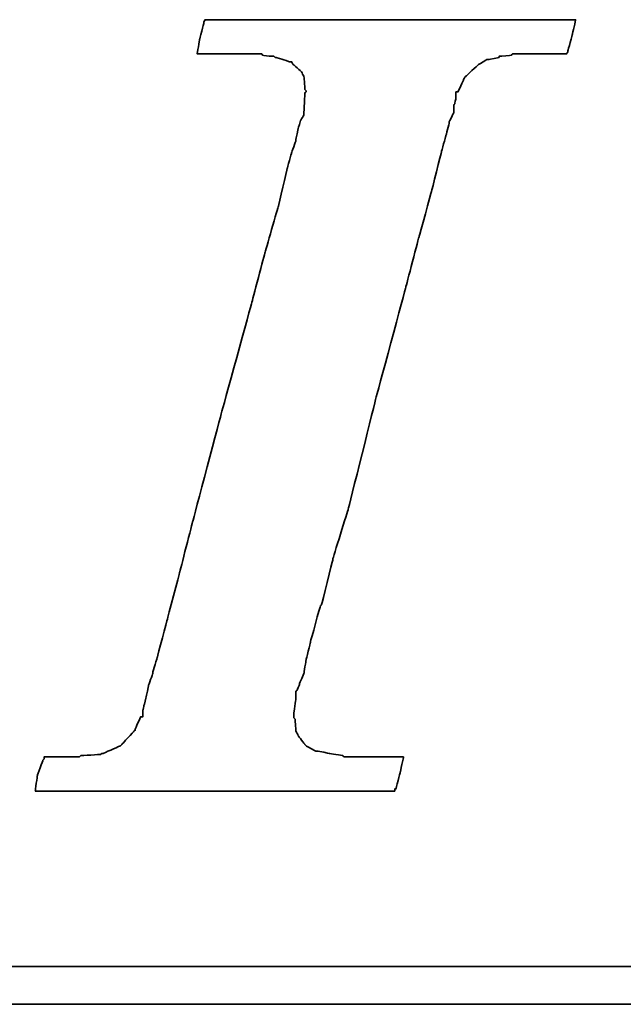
# Model space of a CAD drawing. Header units: millimetres. Extents: x 917 to 1154, y -31 to 46.
# Tile 33 of 53: x 1087.84 to 1089.49, y -9 to -6.31. Entities that reach past the tile are written whole.
import ezdxf

# ---------------------------------------------------------------- set-up
doc = ezdxf.new("R2010")
doc.units = ezdxf.units.MM
doc.header["$LTSCALE"] = 0.15
doc.layers.add('DIM', color=4, linetype='CONTINUOUS')
doc.layers.add('layer 1', color=7, linetype='CONTINUOUS')

# ---------------------------------------------------------------- blocks, each defined once
blk = doc.blocks.new('TBI MOTION logo(完整正式版)')
at = {"layer": 'layer 1', "color": 22, "lineweight": 35}
for points, knots in [([(-40.59125, -7.94375), (-40.59125, -7.94375), (-40.97375, -7.94375), (-40.97375, -7.94375), (-40.97375, -7.94375), (-40.97375, -7.94375), (-41.38125, -7.94375), (-41.38125, -7.94375), (-41.38125, -7.94375), (-41.38125, -7.94375), (-41.54875, -7.94375), (-41.54875, -7.94375), (-41.54875, -7.94375), (-41.54875, -7.94375), (-41.59875, -7.94375), (-41.59875, -7.94375), (-41.59875, -7.94375), (-41.59875, -7.94375), (-41.88375, -7.94375), (-41.88375, -7.94375), (-41.88375, -7.94375), (-41.88375, -7.94375), (-41.90875, -7.91875), (-41.90875, -7.91875), (-41.90875, -7.91875), (-41.90875, -7.91875), (-42.19875, -7.87125), (-42.19875, -7.87125), (-42.19875, -7.87125), (-42.19875, -7.87125), (-42.43875, -7.82375), (-42.43875, -7.82375), (-42.43875, -7.82375), (-42.43875, -7.82375), (-42.45875, -7.82375), (-42.45875, -7.82375), (-42.45875, -7.82375), (-42.45875, -7.82375), (-42.48625, -7.82375), (-42.48625, -7.82375), (-42.48625, -7.82375), (-42.48625, -7.82375), (-42.67625, -7.72375), (-42.67625, -7.72375), (-42.67625, -7.72375), (-42.67625, -7.72375), (-42.70125, -7.70375), (-42.70125, -7.70375), (-42.70125, -7.70375), (-42.70125, -7.70375), (-42.72375, -7.67875), (-42.72375, -7.67875), (-42.72375, -7.67875), (-42.72375, -7.67875), (-42.86875, -7.48875), (-42.86875, -7.48875), (-42.86875, -7.48875), (-42.86875, -7.48875), (-42.89375, -7.43875), (-42.89375, -7.43875), (-42.89375, -7.43875), (-42.89375, -7.43875), (-42.91875, -7.38875), (-42.91875, -7.38875), (-42.91875, -7.38875), (-42.91875, -7.38875), (-42.93875, -7.12875), (-42.93875, -7.12875), (-42.93875, -7.12875), (-42.93875, -7.12875), (-42.96375, -7.10375), (-42.96375, -7.10375), (-42.96375, -7.10375), (-42.96375, -7.10375), (-42.96375, -7.05375), (-42.96375, -7.05375), (-42.96375, -7.05375), (-42.96375, -7.05375), (-42.96375, -7.00875), (-42.96375, -7.00875), (-42.96375, -7.00875), (-42.96375, -7.00875), (-42.91875, -6.69625), (-42.91875, -6.69625), (-42.91875, -6.69625), (-42.91875, -6.69625), (-42.91875, -6.62375), (-42.91875, -6.62375), (-42.91875, -6.62375), (-42.91875, -6.62375), (-42.91875, -6.59625), (-42.91875, -6.59625), (-42.91875, -6.59625), (-42.91875, -6.59625), (-42.91875, -6.57375), (-42.91875, -6.57375), (-42.91875, -6.57375), (-42.91875, -6.57375), (-42.91875, -6.52875), (-42.91875, -6.52875), (-42.91875, -6.52875), (-42.91875, -6.52875), (-42.89375, -6.50375), (-42.89375, -6.50375), (-42.89375, -6.50375), (-42.89375, -6.50375), (-42.84375, -6.38375), (-42.84375, -6.38375), (-42.84375, -6.38375), (-42.84375, -6.38375), (-42.84375, -6.35875), (-42.84375, -6.35875), (-42.84375, -6.35875), (-42.84375, -6.35875), (-42.74625, -6.14375), (-42.74625, -6.14375), (-42.74625, -6.14375), (-42.74625, -6.14375), (-42.70125, -5.85375), (-42.70125, -5.85375), (-42.70125, -5.85375), (-42.70125, -5.85375), (-42.60375, -5.47125), (-42.60375, -5.47125), (-42.60375, -5.47125), (-42.60375, -5.47125), (-42.60375, -5.44875), (-42.60375, -5.44875), (-42.60375, -5.44875), (-42.60375, -5.44875), (-42.38875, -4.67875), (-42.38875, -4.67875), (-42.38875, -4.67875), (-42.38875, -4.67875), (-42.36375, -4.65375), (-42.36375, -4.65375), (-42.36375, -4.65375), (-42.36375, -4.65375), (-42.12375, -3.69625), (-42.12375, -3.69625), (-42.12375, -3.69625), (-42.12375, -3.69625), (-42.12375, -3.67374), (-42.12375, -3.67374), (-42.12375, -3.67374), (-42.12375, -3.67374), (-41.78875, -2.59374), (-41.78875, -2.59374), (-41.78875, -2.59374), (-41.78875, -2.59374), (-41.18875, -0.19375), (-41.18875, -0.19375), (-41.18875, -0.19375), (-41.18875, -0.19375), (-40.54375, 2.20624), (-40.54375, 2.20624), (-40.54375, 2.20624), (-40.54375, 2.20624), (-40.25375, 3.30875), (-40.25375, 3.30875), (-40.25375, 3.30875), (-40.25375, 3.30875), (-39.98875, 4.27125), (-39.98875, 4.27125), (-39.98875, 4.27125), (-39.98875, 4.27125), (-39.77375, 5.13125), (-39.77375, 5.13125), (-39.77375, 5.13125), (-39.77375, 5.13125), (-39.67875, 5.47125), (-39.67875, 5.47125), (-39.67875, 5.47125), (-39.67875, 5.47125), (-39.60375, 5.75625), (-39.60375, 5.75625), (-39.60375, 5.75625), (-39.60375, 5.75625), (-39.60375, 5.78125), (-39.60375, 5.78125), (-39.60375, 5.78125), (-39.60375, 5.78125), (-39.50875, 5.97125), (-39.50875, 5.97125), (-39.50875, 5.97125), (-39.50875, 5.97125), (-39.50875, 6.13875), (-39.50875, 6.13875), (-39.50875, 6.13875), (-39.50875, 6.13875), (-39.48625, 6.16625), (-39.48625, 6.16625), (-39.48625, 6.16625), (-39.48625, 6.16625), (-39.46125, 6.28625), (-39.46125, 6.28625), (-39.46125, 6.28625), (-39.46125, 6.28625), (-39.46125, 6.42625), (-39.46125, 6.42625), (-39.46125, 6.42625), (-39.46125, 6.42625), (-39.41375, 6.42625), (-39.41375, 6.42625), (-39.41375, 6.42625), (-39.41375, 6.42625), (-39.29375, 6.69125), (-39.29375, 6.69125), (-39.29375, 6.69125), (-39.29375, 6.69125), (-39.26875, 6.74125), (-39.26875, 6.74125), (-39.26875, 6.74125), (-39.26875, 6.74125), (-39.24375, 6.76625), (-39.24375, 6.76625), (-39.24375, 6.76625), (-39.24375, 6.76625), (-38.98375, 7.00624), (-38.98375, 7.00624), (-38.98375, 7.00624), (-38.98375, 7.00624), (-38.95625, 7.02624), (-38.95625, 7.02624), (-38.95625, 7.02624), (-38.95625, 7.02624), (-38.78875, 7.12624), (-38.78875, 7.12624), (-38.78875, 7.12624), (-38.78875, 7.12624), (-38.76375, 7.12624), (-38.76375, 7.12624), (-38.76375, 7.12624), (-38.76375, 7.12624), (-38.74375, 7.12624), (-38.74375, 7.12624), (-38.74375, 7.12624), (-38.74375, 7.12624), (-38.52875, 7.17125), (-38.52875, 7.17125), (-38.52875, 7.17125), (-38.52875, 7.17125), (-38.52875, 7.19624), (-38.52875, 7.19624), (-38.52875, 7.19624), (-38.52875, 7.19624), (-38.50375, 7.19624), (-38.50375, 7.19624), (-38.50375, 7.19624), (-38.50375, 7.19624), (-38.26125, 7.21875), (-38.26125, 7.21875), (-38.26125, 7.21875), (-38.26125, 7.21875), (-38.23875, 7.24624), (-38.23875, 7.24624), (-38.23875, 7.24624), (-38.23875, 7.24624), (-38.21625, 7.24624), (-38.21625, 7.24624), (-38.21625, 7.24624), (-38.21625, 7.24624), (-38.18875, 7.24624), (-38.18875, 7.24624), (-38.18875, 7.24624), (-38.18875, 7.24624), (-37.90375, 7.24624), (-37.90375, 7.24624), (-37.90375, 7.24624), (-37.90375, 7.24624), (-37.85375, 7.24624), (-37.85375, 7.24624), (-37.85375, 7.24624), (-37.85375, 7.24624), (-37.75875, 7.24624), (-37.75875, 7.24624), (-37.75875, 7.24624), (-37.75875, 7.24624), (-37.42375, 7.24624), (-37.42375, 7.24624), (-37.42375, 7.24624), (-37.42375, 7.24624), (-37.08875, 7.24624), (-37.08875, 7.24624), (-37.08875, 7.24624), (-37.08875, 7.24624), (-37.06375, 7.24624), (-37.06375, 7.24624), (-37.06375, 7.24624), (-37.06375, 7.24624), (-37.06375, 7.26624), (-37.06375, 7.26624), (-37.06375, 7.26624), (-37.06375, 7.26624), (-37.03875, 7.29125), (-37.03875, 7.29125), (-37.03875, 7.29125), (-37.03875, 7.29125), (-37.03875, 7.31625), (-37.03875, 7.31625), (-37.03875, 7.31625), (-37.03875, 7.31625), (-36.94125, 7.67625), (-36.94125, 7.67625), (-36.94125, 7.67625), (-36.94125, 7.67625), (-36.86875, 7.98625), (-36.86875, 7.98625), (-36.86875, 7.98625), (-36.86875, 7.98625), (-36.98875, 7.98625), (-36.98875, 7.98625), (-36.98875, 7.98625), (-36.98875, 7.98625), (-37.42375, 7.98625), (-37.42375, 7.98625), (-37.42375, 7.98625), (-37.42375, 7.98625), (-37.94875, 7.98625), (-37.94875, 7.98625), (-37.94875, 7.98625), (-37.94875, 7.98625), (-38.57375, 7.98625), (-38.57375, 7.98625), (-38.57375, 7.98625), (-38.57375, 7.98625), (-39.29375, 7.98625), (-39.29375, 7.98625), (-39.29375, 7.98625), (-39.29375, 7.98625), (-40.82875, 7.98625), (-40.82875, 7.98625), (-40.82875, 7.98625), (-40.82875, 7.98625), (-42.36375, 7.98625), (-42.36375, 7.98625), (-42.36375, 7.98625), (-42.36375, 7.98625), (-43.08375, 7.98625), (-43.08375, 7.98625), (-43.08375, 7.98625), (-43.08375, 7.98625), (-43.70875, 7.98625), (-43.70875, 7.98625), (-43.70875, 7.98625), (-43.70875, 7.98625), (-44.23375, 7.98625), (-44.23375, 7.98625), (-44.23375, 7.98625), (-44.23375, 7.98625), (-44.66875, 7.98625), (-44.66875, 7.98625), (-44.66875, 7.98625), (-44.66875, 7.98625), (-44.88375, 7.98625), (-44.88375, 7.98625), (-44.88375, 7.98625), (-44.88375, 7.98625), (-44.90875, 7.94125), (-44.90875, 7.94125), (-44.90875, 7.94125), (-44.90875, 7.94125), (-44.90875, 7.91625), (-44.90875, 7.91625), (-44.90875, 7.91625), (-44.90875, 7.91625), (-45.00375, 7.55625), (-45.00375, 7.55625), (-45.00375, 7.55625), (-45.00375, 7.55625), (-45.05375, 7.24624), (-45.05375, 7.24624), (-45.05375, 7.24624), (-45.05375, 7.24624), (-44.61875, 7.24624), (-44.61875, 7.24624), (-44.61875, 7.24624), (-44.61875, 7.24624), (-44.11375, 7.24624), (-44.11375, 7.24624), (-44.11375, 7.24624), (-44.11375, 7.24624), (-43.99375, 7.24624), (-43.99375, 7.24624), (-43.99375, 7.24624), (-43.99375, 7.24624), (-43.94625, 7.24624), (-43.94625, 7.24624), (-43.94625, 7.24624), (-43.94625, 7.24624), (-43.92374, 7.24624), (-43.92374, 7.24624), (-43.92374, 7.24624), (-43.92374, 7.24624), (-43.65875, 7.24624), (-43.65875, 7.24624), (-43.65875, 7.24624), (-43.65875, 7.24624), (-43.63875, 7.21875), (-43.63875, 7.21875), (-43.63875, 7.21875), (-43.63875, 7.21875), (-43.46875, 7.19624), (-43.46875, 7.19624), (-43.46875, 7.19624), (-43.46875, 7.19624), (-43.39875, 7.19624), (-43.39875, 7.19624), (-43.39875, 7.19624), (-43.39875, 7.19624), (-43.37125, 7.17125), (-43.37125, 7.17125), (-43.37125, 7.17125), (-43.37125, 7.17125), (-43.34875, 7.17125), (-43.34875, 7.17125), (-43.34875, 7.17125), (-43.34875, 7.17125), (-43.20375, 7.12624), (-43.20375, 7.12624), (-43.20375, 7.12624), (-43.20375, 7.12624), (-43.05875, 7.07624), (-43.05875, 7.07624), (-43.05875, 7.07624), (-43.05875, 7.07624), (-43.01375, 7.07624), (-43.01375, 7.07624), (-43.01375, 7.07624), (-43.01375, 7.07624), (-42.98875, 7.02624), (-42.98875, 7.02624), (-42.98875, 7.02624), (-42.98875, 7.02624), (-42.79875, 6.86125), (-42.79875, 6.86125), (-42.79875, 6.86125), (-42.79875, 6.86125), (-42.77375, 6.81125), (-42.77375, 6.81125), (-42.77375, 6.81125), (-42.77375, 6.81125), (-42.74625, 6.76625), (-42.74625, 6.76625), (-42.74625, 6.76625), (-42.74625, 6.76625), (-42.72375, 6.47625), (-42.72375, 6.47625), (-42.72375, 6.47625), (-42.72375, 6.47625), (-42.70125, 6.45124), (-42.70125, 6.45124), (-42.70125, 6.45124), (-42.70125, 6.45124), (-42.70125, 6.42625), (-42.70125, 6.42625), (-42.70125, 6.42625), (-42.70125, 6.42625), (-42.72375, 6.40625), (-42.72375, 6.40625), (-42.72375, 6.40625), (-42.72375, 6.40625), (-42.74625, 5.97125), (-42.74625, 5.97125), (-42.74625, 5.97125), (-42.74625, 5.97125), (-42.74625, 5.94625), (-42.74625, 5.94625), (-42.74625, 5.94625), (-42.74625, 5.94625), (-42.74625, 5.92625), (-42.74625, 5.92625), (-42.74625, 5.92625), (-42.74625, 5.92625), (-42.77375, 5.87625), (-42.77375, 5.87625), (-42.77375, 5.87625), (-42.77375, 5.87625), (-42.81875, 5.80625), (-42.81875, 5.80625), (-42.81875, 5.80625), (-42.81875, 5.80625), (-42.86875, 5.63625), (-42.86875, 5.63625), (-42.86875, 5.63625), (-42.86875, 5.63625), (-42.91875, 5.39625), (-42.91875, 5.39625), (-42.91875, 5.39625), (-42.91875, 5.39625), (-42.91875, 5.37124), (-42.91875, 5.37124), (-42.91875, 5.37124), (-42.91875, 5.37124), (-43.01375, 5.10874), (-43.01375, 5.10874), (-43.01375, 5.10874), (-43.01375, 5.10874), (-43.10875, 4.77124), (-43.10875, 4.77124), (-43.10875, 4.77124), (-43.10875, 4.77124), (-43.29875, 3.95625), (-43.29875, 3.95625), (-43.29875, 3.95625), (-43.29875, 3.95625), (-43.58875, 2.95125), (-43.58875, 2.95125), (-43.58875, 2.95125), (-43.58875, 2.95125), (-43.87375, 1.87125), (-43.87375, 1.87125), (-43.87375, 1.87125), (-43.87375, 1.87125), (-44.52625, -0.50374), (-44.52625, -0.50374), (-44.52625, -0.50374), (-44.52625, -0.50374), (-45.14875, -2.85375), (-45.14875, -2.85375), (-45.14875, -2.85375), (-45.14875, -2.85375), (-45.43375, -3.95875), (-45.43375, -3.95875), (-45.43375, -3.95875), (-45.43375, -3.95875), (-45.69875, -4.96875), (-45.69875, -4.96875), (-45.69875, -4.96875), (-45.69875, -4.96875), (-45.91375, -5.78375), (-45.91375, -5.78375), (-45.91375, -5.78375), (-45.91375, -5.78375), (-46.01375, -6.11875), (-46.01375, -6.11875), (-46.01375, -6.11875), (-46.01375, -6.11875), (-46.01375, -6.14375), (-46.01375, -6.14375), (-46.01375, -6.14375), (-46.01375, -6.14375), (-46.10875, -6.40875), (-46.10875, -6.40875), (-46.10875, -6.40875), (-46.10875, -6.40875), (-46.15375, -6.64875), (-46.15375, -6.64875), (-46.15375, -6.64875), (-46.15375, -6.64875), (-46.20375, -6.83875), (-46.20375, -6.83875), (-46.20375, -6.83875), (-46.20375, -6.83875), (-46.22875, -6.93375), (-46.22875, -6.93375), (-46.22875, -6.93375), (-46.22875, -6.93375), (-46.22875, -7.07875), (-46.22875, -7.07875), (-46.22875, -7.07875), (-46.22875, -7.07875), (-46.27375, -7.07875), (-46.27375, -7.07875), (-46.27375, -7.07875), (-46.27375, -7.07875), (-46.39375, -7.34375), (-46.39375, -7.34375), (-46.39375, -7.34375), (-46.39375, -7.34375), (-46.39375, -7.36875), (-46.39375, -7.36875), (-46.39375, -7.36875), (-46.39375, -7.36875), (-46.42125, -7.38875), (-46.42125, -7.38875), (-46.42125, -7.38875), (-46.42125, -7.38875), (-46.68375, -7.67875), (-46.68375, -7.67875), (-46.68375, -7.67875), (-46.68375, -7.67875), (-46.70875, -7.70375), (-46.70875, -7.70375), (-46.70875, -7.70375), (-46.70875, -7.70375), (-46.75375, -7.72375), (-46.75375, -7.72375), (-46.75375, -7.72375), (-46.75375, -7.72375), (-47.08875, -7.87125), (-47.08875, -7.87125), (-47.08875, -7.87125), (-47.08875, -7.87125), (-47.11625, -7.87125), (-47.11625, -7.87125), (-47.11625, -7.87125), (-47.11625, -7.87125), (-47.13875, -7.89375), (-47.13875, -7.89375), (-47.13875, -7.89375), (-47.13875, -7.89375), (-47.56875, -7.91875), (-47.56875, -7.91875), (-47.56875, -7.91875), (-47.56875, -7.91875), (-47.59625, -7.94375), (-47.59625, -7.94375), (-47.59625, -7.94375), (-47.59625, -7.94375), (-47.64375, -7.94375), (-47.64375, -7.94375), (-47.64375, -7.94375), (-47.64375, -7.94375), (-47.73625, -7.94375), (-47.73625, -7.94375), (-47.73625, -7.94375), (-47.73625, -7.94375), (-48.07375, -7.94375), (-48.07375, -7.94375), (-48.07375, -7.94375), (-48.07375, -7.94375), (-48.36125, -7.94375), (-48.36125, -7.94375), (-48.36125, -7.94375), (-48.36125, -7.94375), (-48.36125, -7.96625), (-48.36125, -7.96625), (-48.36125, -7.96625), (-48.36125, -7.96625), (-48.36125, -7.99125), (-48.36125, -7.99125), (-48.36125, -7.99125), (-48.36125, -7.99125), (-48.38875, -8.01375), (-48.38875, -8.01375), (-48.38875, -8.01375), (-48.38875, -8.01375), (-48.50875, -8.34875), (-48.50875, -8.34875), (-48.50875, -8.34875), (-48.50875, -8.34875), (-48.55375, -8.68625), (-48.55375, -8.68625), (-48.55375, -8.68625), (-48.55375, -8.68625), (-48.45875, -8.68625), (-48.45875, -8.68625), (-48.45875, -8.68625), (-48.45875, -8.68625), (-48.07375, -8.68625), (-48.07375, -8.68625), (-48.07375, -8.68625), (-48.07375, -8.68625), (-47.52375, -8.68625), (-47.52375, -8.68625), (-47.52375, -8.68625), (-47.52375, -8.68625), (-46.92375, -8.68625), (-46.92375, -8.68625), (-46.92375, -8.68625), (-46.92375, -8.68625), (-46.25375, -8.68625), (-46.25375, -8.68625), (-46.25375, -8.68625), (-46.25375, -8.68625), (-46.20375, -8.68625), (-46.20375, -8.68625), (-46.20375, -8.68625), (-46.20375, -8.68625), (-44.71375, -8.68625), (-44.71375, -8.68625), (-44.71375, -8.68625), (-44.71375, -8.68625), (-43.22875, -8.68625), (-43.22875, -8.68625), (-43.22875, -8.68625), (-43.22875, -8.68625), (-42.55875, -8.68625), (-42.55875, -8.68625), (-42.55875, -8.68625), (-42.55875, -8.68625), (-42.50875, -8.68625), (-42.50875, -8.68625), (-42.50875, -8.68625), (-42.50875, -8.68625), (-41.93375, -8.68625), (-41.93375, -8.68625), (-41.93375, -8.68625), (-41.93375, -8.68625), (-41.38125, -8.68625), (-41.38125, -8.68625), (-41.38125, -8.68625), (-41.38125, -8.68625), (-40.97375, -8.68625), (-40.97375, -8.68625), (-40.97375, -8.68625), (-40.97375, -8.68625), (-40.78125, -8.68625), (-40.78125, -8.68625), (-40.78125, -8.68625), (-40.78125, -8.68625), (-40.78125, -8.63875), (-40.78125, -8.63875), (-40.78125, -8.63875), (-40.78125, -8.63875), (-40.75875, -8.63875), (-40.75875, -8.63875), (-40.75875, -8.63875), (-40.75875, -8.63875), (-40.66375, -8.27875), (-40.66375, -8.27875), (-40.66375, -8.27875), (-40.66375, -8.27875), (-40.59125, -7.94375), (-40.59125, -7.94375)], [0, 0, 0, 0, 0.00558659, 0.00558659, 0.00558659, 0.0055866, 0.01117318, 0.01117318, 0.01117318, 0.01117319, 0.01675978, 0.01675978, 0.01675978, 0.01675979, 0.02234637, 0.02234637, 0.02234637, 0.02234638, 0.02793296, 0.02793296, 0.02793296, 0.02793297, 0.03351955, 0.03351955, 0.03351955, 0.03351956, 0.03910615, 0.03910615, 0.03910615, 0.03910616, 0.04469274, 0.04469274, 0.04469274, 0.04469275, 0.05027933, 0.05027933, 0.05027933, 0.05027934, 0.05586592, 0.05586592, 0.05586592, 0.05586593, 0.06145251, 0.06145251, 0.06145251, 0.06145252, 0.06703911, 0.06703911, 0.06703911, 0.06703912, 0.0726257, 0.0726257, 0.0726257, 0.07262571, 0.07821229, 0.07821229, 0.07821229, 0.0782123, 0.08379888, 0.08379888, 0.08379888, 0.08379889, 0.08938547, 0.08938547, 0.08938547, 0.08938548, 0.09497207, 0.09497207, 0.09497207, 0.09497208, 0.10055866, 0.10055866, 0.10055866, 0.10055867, 0.10614525, 0.10614525, 0.10614525, 0.10614526, 0.11173184, 0.11173184, 0.11173184, 0.11173185, 0.11731844, 0.11731844, 0.11731844, 0.11731845, 0.12290503, 0.12290503, 0.12290503, 0.12290504, 0.12849162, 0.12849162, 0.12849162, 0.12849163, 0.13407821, 0.13407821, 0.13407821, 0.13407822, 0.1396648, 0.1396648, 0.1396648, 0.13966481, 0.1452514, 0.1452514, 0.1452514, 0.14525141, 0.15083799, 0.15083799, 0.15083799, 0.150838, 0.15642458, 0.15642458, 0.15642458, 0.15642459, 0.16201117, 0.16201117, 0.16201117, 0.16201118, 0.16759777, 0.16759777, 0.16759777, 0.16759778, 0.17318436, 0.17318436, 0.17318436, 0.17318437, 0.17877095, 0.17877095, 0.17877095, 0.17877096, 0.18435754, 0.18435754, 0.18435754, 0.18435755, 0.18994413, 0.18994413, 0.18994413, 0.18994414, 0.19553073, 0.19553073, 0.19553073, 0.19553074, 0.20111732, 0.20111732, 0.20111732, 0.20111733, 0.20670391, 0.20670391, 0.20670391, 0.20670392, 0.2122905, 0.2122905, 0.2122905, 0.21229051, 0.21787709, 0.21787709, 0.21787709, 0.2178771, 0.22346369, 0.22346369, 0.22346369, 0.2234637, 0.22905028, 0.22905028, 0.22905028, 0.22905029, 0.23463687, 0.23463687, 0.23463687, 0.23463688, 0.24022346, 0.24022346, 0.24022346, 0.24022347, 0.24581006, 0.24581006, 0.24581006, 0.24581007, 0.25139665, 0.25139665, 0.25139665, 0.25139666, 0.25698324, 0.25698324, 0.25698324, 0.25698325, 0.26256983, 0.26256983, 0.26256983, 0.26256984, 0.26815642, 0.26815642, 0.26815642, 0.26815643, 0.27374302, 0.27374302, 0.27374302, 0.27374303, 0.27932961, 0.27932961, 0.27932961, 0.27932962, 0.2849162, 0.2849162, 0.2849162, 0.28491621, 0.29050279, 0.29050279, 0.29050279, 0.2905028, 0.29608939, 0.29608939, 0.29608939, 0.2960894, 0.30167598, 0.30167598, 0.30167598, 0.30167599, 0.30726257, 0.30726257, 0.30726257, 0.30726258, 0.31284916, 0.31284916, 0.31284916, 0.31284917, 0.31843575, 0.31843575, 0.31843575, 0.31843576, 0.32402235, 0.32402235, 0.32402235, 0.32402236, 0.32960894, 0.32960894, 0.32960894, 0.32960895, 0.33519553, 0.33519553, 0.33519553, 0.33519554, 0.34078212, 0.34078212, 0.34078212, 0.34078213, 0.34636872, 0.34636872, 0.34636872, 0.34636873, 0.35195531, 0.35195531, 0.35195531, 0.35195532, 0.3575419, 0.3575419, 0.3575419, 0.35754191, 0.36312849, 0.36312849, 0.36312849, 0.3631285, 0.36871508, 0.36871508, 0.36871508, 0.36871509, 0.37430168, 0.37430168, 0.37430168, 0.37430169, 0.37988827, 0.37988827, 0.37988827, 0.37988828, 0.38547486, 0.38547486, 0.38547486, 0.38547487, 0.39106145, 0.39106145, 0.39106145, 0.39106146, 0.39664804, 0.39664804, 0.39664804, 0.39664805, 0.40223464, 0.40223464, 0.40223464, 0.40223465, 0.40782123, 0.40782123, 0.40782123, 0.40782124, 0.41340782, 0.41340782, 0.41340782, 0.41340783, 0.41899441, 0.41899441, 0.41899441, 0.41899442, 0.42458101, 0.42458101, 0.42458101, 0.42458102, 0.4301676, 0.4301676, 0.4301676, 0.43016761, 0.43575419, 0.43575419, 0.43575419, 0.4357542, 0.44134078, 0.44134078, 0.44134078, 0.44134079, 0.44692737, 0.44692737, 0.44692737, 0.44692738, 0.45251397, 0.45251397, 0.45251397, 0.45251398, 0.45810056, 0.45810056, 0.45810056, 0.45810057, 0.46368715, 0.46368715, 0.46368715, 0.46368716, 0.46927374, 0.46927374, 0.46927374, 0.46927375, 0.47486034, 0.47486034, 0.47486034, 0.47486035, 0.48044693, 0.48044693, 0.48044693, 0.48044694, 0.48603352, 0.48603352, 0.48603352, 0.48603353, 0.49162011, 0.49162011, 0.49162011, 0.49162012, 0.4972067, 0.4972067, 0.4972067, 0.49720671, 0.5027933, 0.5027933, 0.5027933, 0.50279331, 0.50837989, 0.50837989, 0.50837989, 0.5083799, 0.51396648, 0.51396648, 0.51396648, 0.51396649, 0.51955307, 0.51955307, 0.51955307, 0.51955308, 0.52513966, 0.52513966, 0.52513966, 0.52513967, 0.53072626, 0.53072626, 0.53072626, 0.53072627, 0.53631285, 0.53631285, 0.53631285, 0.53631286, 0.54189944, 0.54189944, 0.54189944, 0.54189945, 0.54748603, 0.54748603, 0.54748603, 0.54748604, 0.55307263, 0.55307263, 0.55307263, 0.55307264, 0.55865922, 0.55865922, 0.55865922, 0.55865923, 0.56424581, 0.56424581, 0.56424581, 0.56424582, 0.5698324, 0.5698324, 0.5698324, 0.56983241, 0.57541899, 0.57541899, 0.57541899, 0.575419, 0.58100559, 0.58100559, 0.58100559, 0.5810056, 0.58659218, 0.58659218, 0.58659218, 0.58659219, 0.59217877, 0.59217877, 0.59217877, 0.59217878, 0.59776536, 0.59776536, 0.59776536, 0.59776537, 0.60335196, 0.60335196, 0.60335196, 0.60335197, 0.60893855, 0.60893855, 0.60893855, 0.60893856, 0.61452514, 0.61452514, 0.61452514, 0.61452515, 0.62011173, 0.62011173, 0.62011173, 0.62011174, 0.62569832, 0.62569832, 0.62569832, 0.62569833, 0.63128492, 0.63128492, 0.63128492, 0.63128493, 0.63687151, 0.63687151, 0.63687151, 0.63687152, 0.6424581, 0.6424581, 0.6424581, 0.64245811, 0.64804469, 0.64804469, 0.64804469, 0.6480447, 0.65363128, 0.65363128, 0.65363128, 0.65363129, 0.65921788, 0.65921788, 0.65921788, 0.65921789, 0.66480447, 0.66480447, 0.66480447, 0.66480448, 0.67039106, 0.67039106, 0.67039106, 0.67039107, 0.67597765, 0.67597765, 0.67597765, 0.67597766, 0.68156425, 0.68156425, 0.68156425, 0.68156426, 0.68715084, 0.68715084, 0.68715084, 0.68715085, 0.69273743, 0.69273743, 0.69273743, 0.69273744, 0.69832402, 0.69832402, 0.69832402, 0.69832403, 0.70391061, 0.70391061, 0.70391061, 0.70391062, 0.70949721, 0.70949721, 0.70949721, 0.70949722, 0.7150838, 0.7150838, 0.7150838, 0.71508381, 0.72067039, 0.72067039, 0.72067039, 0.7206704, 0.72625698, 0.72625698, 0.72625698, 0.72625699, 0.73184358, 0.73184358, 0.73184358, 0.73184359, 0.73743017, 0.73743017, 0.73743017, 0.73743018, 0.74301676, 0.74301676, 0.74301676, 0.74301677, 0.74860335, 0.74860335, 0.74860335, 0.74860336, 0.75418994, 0.75418994, 0.75418994, 0.75418995, 0.75977654, 0.75977654, 0.75977654, 0.75977655, 0.76536313, 0.76536313, 0.76536313, 0.76536314, 0.77094972, 0.77094972, 0.77094972, 0.77094973, 0.77653631, 0.77653631, 0.77653631, 0.77653632, 0.78212291, 0.78212291, 0.78212291, 0.78212292, 0.7877095, 0.7877095, 0.7877095, 0.78770951, 0.79329609, 0.79329609, 0.79329609, 0.7932961, 0.79888268, 0.79888268, 0.79888268, 0.79888269, 0.80446927, 0.80446927, 0.80446927, 0.80446928, 0.81005587, 0.81005587, 0.81005587, 0.81005588, 0.81564246, 0.81564246, 0.81564246, 0.81564247, 0.82122905, 0.82122905, 0.82122905, 0.82122906, 0.82681564, 0.82681564, 0.82681564, 0.82681565, 0.83240223, 0.83240223, 0.83240223, 0.83240224, 0.83798883, 0.83798883, 0.83798883, 0.83798884, 0.84357542, 0.84357542, 0.84357542, 0.84357543, 0.84916201, 0.84916201, 0.84916201, 0.84916202, 0.8547486, 0.8547486, 0.8547486, 0.85474861, 0.8603352, 0.8603352, 0.8603352, 0.86033521, 0.86592179, 0.86592179, 0.86592179, 0.8659218, 0.87150838, 0.87150838, 0.87150838, 0.87150839, 0.87709497, 0.87709497, 0.87709497, 0.87709498, 0.88268156, 0.88268156, 0.88268156, 0.88268157, 0.88826816, 0.88826816, 0.88826816, 0.88826817, 0.89385475, 0.89385475, 0.89385475, 0.89385476, 0.89944134, 0.89944134, 0.89944134, 0.89944135, 0.90502793, 0.90502793, 0.90502793, 0.90502794, 0.91061453, 0.91061453, 0.91061453, 0.91061454, 0.91620112, 0.91620112, 0.91620112, 0.91620113, 0.92178771, 0.92178771, 0.92178771, 0.92178772, 0.9273743, 0.9273743, 0.9273743, 0.92737431, 0.93296089, 0.93296089, 0.93296089, 0.9329609, 0.93854749, 0.93854749, 0.93854749, 0.9385475, 0.94413408, 0.94413408, 0.94413408, 0.94413409, 0.94972067, 0.94972067, 0.94972067, 0.94972068, 0.95530726, 0.95530726, 0.95530726, 0.95530727, 0.96089385, 0.96089385, 0.96089385, 0.96089386, 0.96648045, 0.96648045, 0.96648045, 0.96648046, 0.97206704, 0.97206704, 0.97206704, 0.97206705, 0.97765363, 0.97765363, 0.97765363, 0.97765364, 0.98324022, 0.98324022, 0.98324022, 0.98324023, 0.98882682, 0.98882682, 0.98882682, 0.98882683, 0.99441341, 0.99441341, 0.99441341, 0.99441342, 1, 1, 1, 1]), ([(75.90875, -9.47875), (75.90875, -9.47875), (75.90875, -12.28625), (75.90875, -12.28625), (75.90875, -12.28625), (75.90875, -12.28625), (75.90875, -12.47875), (75.90875, -12.47875), (75.90875, -12.47875), (75.90875, -12.47875), (75.71625, -12.47875), (75.71625, -12.47875), (75.71625, -12.47875), (75.71625, -12.47875), (-88.32875, -12.47875), (-88.32875, -12.47875), (-88.32875, -12.47875), (-88.32875, -12.47875), (-88.32875, -13.29375), (-88.32875, -13.29375), (-88.32875, -13.29375), (-88.32875, -13.29375), (82.89125, -13.29375), (82.89125, -13.29375), (82.89125, -13.29375), (82.89125, -13.29375), (75.90875, -9.47875), (75.90875, -9.47875)], [0, 0, 0, 0, 0.14285714, 0.14285714, 0.14285714, 0.14285715, 0.28571429, 0.28571429, 0.28571429, 0.2857143, 0.42857143, 0.42857143, 0.42857143, 0.42857144, 0.57142857, 0.57142857, 0.57142857, 0.57142858, 0.71428571, 0.71428571, 0.71428571, 0.71428572, 0.85714286, 0.85714286, 0.85714286, 0.85714287, 1, 1, 1, 1])]:
    blk.add_open_spline(points, degree=3, knots=knots, dxfattribs=at)

msp = doc.modelspace()

# ---------------------------------------------------------------- block references
at = {"layer": 'DIM', "color": 0, "xscale": 0.1265115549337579, "yscale": 0.1265115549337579, "zscale": 0.1265115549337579}
msp.add_blockref('TBI MOTION logo(完整正式版)', (1094.0256, -7.3231), dxfattribs=at)

doc.saveas('drawing.dxf')
